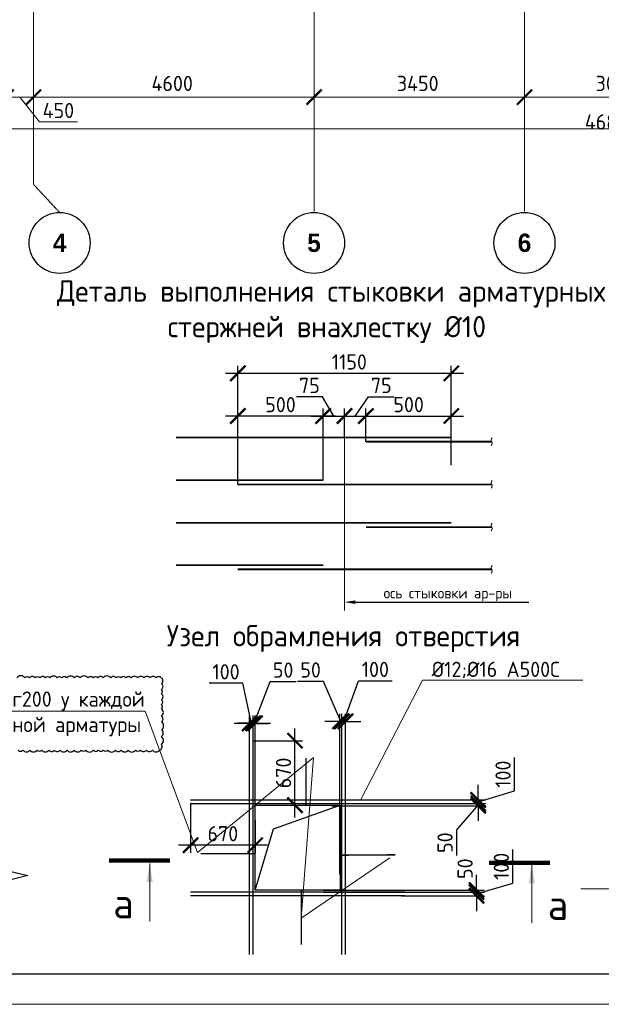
# Model space of a CAD drawing. Header units: millimetres. Extents: x -386473 to 311666, y -59273 to 291770.
# Tile 56 of 132: x 14839 to 24372, y -4054 to 12096. Entities that reach past the tile are written whole.
import ezdxf
from ezdxf import colors
from ezdxf.entities.mleader import LeaderData, LeaderLine
from ezdxf.math import Vec2, Vec3

# ---------------------------------------------------------------- set-up
doc = ezdxf.new("R2010")
doc.units = ezdxf.units.MM
doc.linetypes.add('______5', pattern=[1100, 800, -100, 100, -100])
doc.linetypes.add('осевая', pattern=[50.8, 31.75, -6.35, 6.35, -6.35])
for name, color, linetype, lineweight in [('0.20 __', 4, 'Continuous', 20), ('Арматура', 152, 'Continuous', 40), ('Выноски', 20, 'Continuous', 20), ('Оси', 40, '______5', 18), ('подоснова', 151, 'Continuous', 5), ('поз.', 2, 'Continuous', 25), ('размер', 1, 'Continuous', 25), ('РАЗМЕРЫ', 1, 'Continuous', 9), ('ТОНКИЕ', 7, 'Continuous', 9), ('Узлы', 7, 'Continuous', 0)]:
    doc.layers.add(name, color=color, linetype=linetype, lineweight=lineweight)
doc.layers.add('ТОЛСТЫЕ_ОСНОВНЫЕ', color=6, linetype='Continuous')
doc.styles.add('Century Gothic', font='GOTHIC.TTF')
doc.styles.add('GOST-2.304_Type-B', font='GOST_Common.ttf')
doc.styles.add('Украинский', font='isocpeur.ttf', dxfattribs={"oblique": 12})
doc.dimstyles.new('5х', dxfattribs={"dimscale": 100, "dimtxt": 2.5, "dimasz": 2.5, "dimexe": 1.25, "dimexo": 0, "dimtad": 1, "dimdec": 0, "dimlfac": 0.2, "dimtxsty": 'GOST-2.304_Type-B', "dimblk": 'ARCHTICK', "dimcen": 2.5, "dimdle": 2, "dimadec": 0, "dimazin": 2, "dimtfac": 0.75, "dimtdec": 0, "dimtmove": 1, "dimatfit": 3, "dimfxl": 1, "dimtolj": 1, "dimarcsym": 1})
doc.dimstyles.new('СПДС', dxfattribs={"dimscale": 100, "dimtxt": 2.5, "dimasz": 2.5, "dimexe": 1.25, "dimexo": 0, "dimtad": 1, "dimdec": 0, "dimtxsty": 'GOST-2.304_Type-B', "dimblk": 'ARCHTICK', "dimcen": 2.5, "dimdle": 2, "dimadec": 0, "dimazin": 2, "dimtfac": 0.75, "dimtdec": 0, "dimtmove": 1, "dimatfit": 3, "dimfxl": 1, "dimtolj": 1, "dimarcsym": 1})

# ---------------------------------------------------------------- blocks, each defined once
blk = doc.blocks.new('_ArchTick')
at = {"color": 0, "linetype": 'ByBlock', "const_width": 0.15}
blk.add_lwpolyline([(-0.5, -0.5), (0.5, 0.5)], dxfattribs=at)
blk = doc.blocks.new('*D428')
at = {"color": 0, "lineweight": -2, "transparency": 16777216}
for p, q in [((983646, -19381), (983646, -19256)), ((1030446, -19495), (1030446, -19256)), ((983446, -19381), (1030646, -19381))]:
    blk.add_line(p, q, dxfattribs=at)
at = {"layer": 'DEFPOINTS', "color": 0, "transparency": 16777216}
for p in [(983646, -19381), (1030446, -19381), (1030446, -19495)]:
    blk.add_point(p, dxfattribs=at)
at = {"color": 0, "lineweight": -2, "transparency": 16777216, "xscale": 250, "yscale": 250, "zscale": 250, "rotation": 180}
blk.add_blockref('_ArchTick', (983646, -19381), dxfattribs=at)
at = {"color": 0, "lineweight": -2, "transparency": 16777216, "xscale": 250, "yscale": 250, "zscale": 250}
blk.add_blockref('_ArchTick', (1030446, -19381), dxfattribs=at)
at = {"color": 0, "transparency": 16777216, "insert": (1001863, -19270), "char_height": 250, "width": 104166.67, "attachment_point": 5, "style": 'GOST-2.304_Type-B'}
blk.add_mtext('\\A1;46800', dxfattribs=at)
blk = doc.blocks.new('NSY101')
at = {"color": 0, "linetype": 'ByBlock', "lineweight": -2}
blk.add_circle((0, 0), 50, dxfattribs=at)
blk = doc.blocks.new('СЛОЖНЫЙ_ОБЪЕКТ_32')
at = {"layer": 'Оси', "color": 16, "linetype": 'Continuous', "lineweight": 25, "transparency": 33554687, "xscale": 9.999999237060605, "yscale": 9.999999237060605, "zscale": 9.999999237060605}
blk.add_blockref('NSY101', (18063, -43009), dxfattribs=at)
at = {"layer": 'Оси', "color": 16, "linetype": 'Continuous', "lineweight": 25, "transparency": 33554687, "insert": (18063, -43009), "char_height": 300, "width": 385, "attachment_point": 5, "style": 'Century Gothic'}
blk.add_mtext('\\A1;{\\fCentury Gothic|i0|b1;\\H300.000000;\\W1.000000;\\C16;5}\\P', dxfattribs=at)
blk = doc.blocks.new('СЛОЖНЫЙ_ОБЪЕКТ_33')
at = {"layer": 'Оси', "color": 16, "linetype": 'Continuous', "lineweight": 25, "transparency": 33554687, "xscale": 9.999999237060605, "yscale": 9.999999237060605, "zscale": 9.999999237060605}
blk.add_blockref('NSY101', (21513, -43009), dxfattribs=at)
at = {"layer": 'Оси', "color": 16, "linetype": 'Continuous', "lineweight": 25, "transparency": 33554687, "insert": (21513, -43009), "char_height": 300, "width": 385, "attachment_point": 5, "style": 'Century Gothic'}
blk.add_mtext('\\A1;{\\fCentury Gothic|i0|b1;\\H300.000000;\\W1.000000;\\C16;6}\\P', dxfattribs=at)
blk = doc.blocks.new('СЛОЖНЫЙ_ОБЪЕКТ_48')
at = {"layer": 'Оси', "color": 16, "linetype": 'Continuous', "lineweight": 25, "transparency": 33554687, "xscale": 9.999999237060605, "yscale": 9.999999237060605, "zscale": 9.999999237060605}
blk.add_blockref('NSY101', (13893, -43009), dxfattribs=at)
at = {"layer": 'Оси', "color": 16, "linetype": 'Continuous', "lineweight": 25, "transparency": 33554687, "insert": (13893, -43009), "char_height": 300, "width": 385, "attachment_point": 5, "style": 'Century Gothic'}
blk.add_mtext('\\A1;{\\fCentury Gothic|i0|b1;\\H300.000000;\\W1.000000;\\C16;4}\\P', dxfattribs=at)
blk = doc.blocks.new('*D416')
at = {"color": 0, "lineweight": -2, "transparency": 16777216}
for p, q in [((992196, -18864), (997196, -18864)), ((992396, -18864), (992396, -18739)), ((996996, -18864), (996996, -18739))]:
    blk.add_line(p, q, dxfattribs=at)
at = {"layer": 'DEFPOINTS', "color": 0, "transparency": 16777216}
for p in [(992396, -18864), (996996, -18864), (996996, -18864)]:
    blk.add_point(p, dxfattribs=at)
at = {"color": 0, "lineweight": -2, "transparency": 16777216, "xscale": 250, "yscale": 250, "zscale": 250, "rotation": 180}
blk.add_blockref('_ArchTick', (992396, -18864), dxfattribs=at)
at = {"color": 0, "lineweight": -2, "transparency": 16777216, "xscale": 250, "yscale": 250, "zscale": 250}
blk.add_blockref('_ArchTick', (996996, -18864), dxfattribs=at)
at = {"color": 0, "transparency": 16777216, "insert": (994670, -18639), "char_height": 250, "width": 83333.33, "attachment_point": 5, "style": 'GOST-2.304_Type-B'}
blk.add_mtext('\\A1;4600', dxfattribs=at)
blk = doc.blocks.new('*D417')
at = {"color": 0, "lineweight": -2, "transparency": 16777216}
for p, q in [((996796, -18864), (1000646, -18864)), ((996996, -18864), (996996, -18739)), ((1000446, -18864), (1000446, -18739))]:
    blk.add_line(p, q, dxfattribs=at)
at = {"layer": 'DEFPOINTS', "color": 0, "transparency": 16777216}
for p in [(996996, -18864), (1000446, -18864), (1000446, -18864)]:
    blk.add_point(p, dxfattribs=at)
at = {"color": 0, "lineweight": -2, "transparency": 16777216, "xscale": 250, "yscale": 250, "zscale": 250, "rotation": 180}
blk.add_blockref('_ArchTick', (996996, -18864), dxfattribs=at)
at = {"color": 0, "lineweight": -2, "transparency": 16777216, "xscale": 250, "yscale": 250, "zscale": 250}
blk.add_blockref('_ArchTick', (1000446, -18864), dxfattribs=at)
at = {"color": 0, "transparency": 16777216, "insert": (998695, -18639), "char_height": 250, "width": 83333.33, "attachment_point": 5, "style": 'GOST-2.304_Type-B'}
blk.add_mtext('\\A1;3450', dxfattribs=at)
blk = doc.blocks.new('*D418')
at = {"color": 0, "lineweight": -2, "transparency": 16777216}
for p, q in [((1000246, -18864), (1003696, -18864)), ((1000446, -18864), (1000446, -18739)), ((1003496, -18864), (1003496, -18739))]:
    blk.add_line(p, q, dxfattribs=at)
at = {"layer": 'DEFPOINTS', "color": 0, "transparency": 16777216}
for p in [(1000446, -18864), (1003496, -18864), (1003496, -18864)]:
    blk.add_point(p, dxfattribs=at)
at = {"color": 0, "lineweight": -2, "transparency": 16777216, "xscale": 250, "yscale": 250, "zscale": 250, "rotation": 180}
blk.add_blockref('_ArchTick', (1000446, -18864), dxfattribs=at)
at = {"color": 0, "lineweight": -2, "transparency": 16777216, "xscale": 250, "yscale": 250, "zscale": 250}
blk.add_blockref('_ArchTick', (1003496, -18864), dxfattribs=at)
at = {"color": 0, "transparency": 16777216, "insert": (1001945, -18639), "char_height": 250, "width": 83333.33, "attachment_point": 5, "style": 'GOST-2.304_Type-B'}
blk.add_mtext('\\A1;3050', dxfattribs=at)
blk = doc.blocks.new('*D426')
at = {"color": 0, "lineweight": -2, "transparency": 16777216}
for p, q in [((992596, -18864), (991746, -18864)), ((991946, -18739), (991946, -18989)), ((992171, -18864), (992493, -19270)), ((992396, -18802), (992396, -18989)), ((992493, -19270), (993118, -19270))]:
    blk.add_line(p, q, dxfattribs=at)
at = {"layer": 'DEFPOINTS', "color": 0, "transparency": 16777216}
for p in [(991946, -18739), (991946, -18864), (992396, -18802)]:
    blk.add_point(p, dxfattribs=at)
at = {"color": 0, "lineweight": -2, "transparency": 16777216, "xscale": 250, "yscale": 250, "zscale": 250, "rotation": 180}
blk.add_blockref('_ArchTick', (991946, -18864), dxfattribs=at)
at = {"color": 0, "lineweight": -2, "transparency": 16777216, "xscale": 250, "yscale": 250, "zscale": 250}
blk.add_blockref('_ArchTick', (992396, -18864), dxfattribs=at)
at = {"color": 0, "transparency": 16777216, "insert": (992805, -19083), "char_height": 250, "attachment_point": 5, "style": 'GOST-2.304_Type-B'}
blk.add_mtext('\\A1;450', dxfattribs=at)
blk = doc.blocks.new('_None')
blk = doc.blocks.new('*U44')
at = {"layer": 'ТОЛСТЫЕ_ОСНОВНЫЕ', "color": 6}
blk.add_lwpolyline([(20, 5), (886, 5), (886, 415), (20, 415)], close=True, dxfattribs=at)
at = {"layer": 'ТОНКИЕ'}
blk.add_lwpolyline([(0, 0), (891, 0), (891, 420), (0, 420)], close=True, dxfattribs=at)
blk = doc.blocks.new('*D796')
at = {"layer": 'DEFPOINTS', "color": 0, "linetype": 'Continuous', "transparency": 16777216}
for p in [(18414, 5595), (18414, 5245), (19814, 4545)]:
    blk.add_point(p, dxfattribs=at)
at = {"layer": 'РАЗМЕРЫ', "color": 0, "linetype": 'Continuous', "lineweight": -2, "transparency": 16777216}
for p, q in [((18414, 5245), (18414, 5720)), ((19814, 4545), (19814, 5720)), ((20014, 5595), (18214, 5595))]:
    blk.add_line(p, q, dxfattribs=at)
at = {"layer": 'РАЗМЕРЫ', "color": 0, "linetype": 'Continuous', "lineweight": -2, "transparency": 16777216, "xscale": 250, "yscale": 250, "zscale": 250, "rotation": 180}
blk.add_blockref('_ArchTick', (18414, 5595), dxfattribs=at)
at = {"layer": 'РАЗМЕРЫ', "color": 0, "linetype": 'Continuous', "lineweight": -2, "transparency": 16777216, "xscale": 250, "yscale": 250, "zscale": 250}
blk.add_blockref('_ArchTick', (19814, 5595), dxfattribs=at)
at = {"layer": 'РАЗМЕРЫ', "color": 0, "linetype": 'Continuous', "lineweight": 0, "transparency": 16777216, "insert": (19114, 5782), "char_height": 250, "attachment_point": 5, "style": 'GOST-2.304_Type-B'}
blk.add_mtext('\\A1;500', dxfattribs=at)
blk = doc.blocks.new('*D797')
at = {"layer": 'DEFPOINTS', "color": 0, "linetype": 'Continuous', "transparency": 16777216}
for p in [(21914, 5595), (20514, 5174), (21914, 5245)]:
    blk.add_point(p, dxfattribs=at)
at = {"layer": 'РАЗМЕРЫ', "color": 0, "linetype": 'Continuous', "lineweight": -2, "transparency": 16777216}
for p, q in [((20514, 5174), (20514, 5720)), ((21914, 5245), (21914, 5720)), ((20314, 5595), (22114, 5595))]:
    blk.add_line(p, q, dxfattribs=at)
at = {"layer": 'РАЗМЕРЫ', "color": 0, "linetype": 'Continuous', "lineweight": -2, "transparency": 16777216, "xscale": 250, "yscale": 250, "zscale": 250, "rotation": 180}
blk.add_blockref('_ArchTick', (20514, 5595), dxfattribs=at)
at = {"layer": 'РАЗМЕРЫ', "color": 0, "linetype": 'Continuous', "lineweight": -2, "transparency": 16777216, "xscale": 250, "yscale": 250, "zscale": 250}
blk.add_blockref('_ArchTick', (21914, 5595), dxfattribs=at)
at = {"layer": 'РАЗМЕРЫ', "color": 0, "linetype": 'Continuous', "lineweight": 0, "transparency": 16777216, "insert": (21214, 5782), "char_height": 250, "attachment_point": 5, "style": 'GOST-2.304_Type-B'}
blk.add_mtext('\\A1;500', dxfattribs=at)
blk = doc.blocks.new('*D798')
at = {"layer": 'DEFPOINTS', "color": 0, "linetype": 'Continuous', "transparency": 16777216}
for p in [(18414, 6295), (21914, 4788), (18414, 4474)]:
    blk.add_point(p, dxfattribs=at)
at = {"layer": 'РАЗМЕРЫ', "color": 0, "linetype": 'Continuous', "lineweight": -2, "transparency": 16777216}
for p, q in [((18414, 4474), (18414, 6420)), ((21914, 4788), (21914, 6420)), ((22114, 6295), (18214, 6295))]:
    blk.add_line(p, q, dxfattribs=at)
at = {"layer": 'РАЗМЕРЫ', "color": 0, "linetype": 'Continuous', "lineweight": -2, "transparency": 16777216, "xscale": 250, "yscale": 250, "zscale": 250, "rotation": 180}
blk.add_blockref('_ArchTick', (18414, 6295), dxfattribs=at)
at = {"layer": 'РАЗМЕРЫ', "color": 0, "linetype": 'Continuous', "lineweight": -2, "transparency": 16777216, "xscale": 250, "yscale": 250, "zscale": 250}
blk.add_blockref('_ArchTick', (21914, 6295), dxfattribs=at)
at = {"layer": 'РАЗМЕРЫ', "color": 0, "linetype": 'Continuous', "lineweight": 0, "transparency": 16777216, "insert": (20242, 6482), "char_height": 250, "attachment_point": 5, "style": 'GOST-2.304_Type-B'}
blk.add_mtext('\\A1;1150', dxfattribs=at)
blk = doc.blocks.new('*D799')
at = {"layer": 'DEFPOINTS', "color": 0, "linetype": 'Continuous', "transparency": 16777216}
for p in [(20164, 5595), (19814, 5186), (20164, 5245)]:
    blk.add_point(p, dxfattribs=at)
at = {"layer": 'РАЗМЕРЫ', "color": 0, "linetype": 'Continuous', "lineweight": -2, "transparency": 16777216}
for p, q in [((19800, 5910), (19376, 5910)), ((19989, 5595), (19800, 5910)), ((19814, 5186), (19814, 5720)), ((20164, 5245), (20164, 5720)), ((19614, 5595), (20364, 5595))]:
    blk.add_line(p, q, dxfattribs=at)
at = {"layer": 'РАЗМЕРЫ', "color": 0, "linetype": 'Continuous', "lineweight": -2, "transparency": 16777216, "xscale": 250, "yscale": 250, "zscale": 250, "rotation": 180}
blk.add_blockref('_ArchTick', (19814, 5595), dxfattribs=at)
at = {"layer": 'РАЗМЕРЫ', "color": 0, "linetype": 'Continuous', "lineweight": -2, "transparency": 16777216, "xscale": 250, "yscale": 250, "zscale": 250}
blk.add_blockref('_ArchTick', (20164, 5595), dxfattribs=at)
at = {"layer": 'РАЗМЕРЫ', "color": 0, "linetype": 'Continuous', "lineweight": 0, "transparency": 16777216, "insert": (19588, 6097), "char_height": 250, "attachment_point": 5, "style": 'GOST-2.304_Type-B'}
blk.add_mtext('\\A1;75', dxfattribs=at)
blk = doc.blocks.new('*D800')
at = {"layer": 'DEFPOINTS', "color": 0, "linetype": 'Continuous', "transparency": 16777216}
for p in [(20514, 5595), (20164, 5245), (20514, 5186)]:
    blk.add_point(p, dxfattribs=at)
at = {"layer": 'РАЗМЕРЫ', "color": 0, "linetype": 'Continuous', "lineweight": -2, "transparency": 16777216}
for p, q in [((20339, 5595), (20554, 5910)), ((20554, 5910), (20978, 5910)), ((20164, 5245), (20164, 5720)), ((20514, 5186), (20514, 5720)), ((19964, 5595), (20714, 5595))]:
    blk.add_line(p, q, dxfattribs=at)
at = {"layer": 'РАЗМЕРЫ', "color": 0, "linetype": 'Continuous', "lineweight": -2, "transparency": 16777216, "xscale": 250, "yscale": 250, "zscale": 250, "rotation": 180}
blk.add_blockref('_ArchTick', (20164, 5595), dxfattribs=at)
at = {"layer": 'РАЗМЕРЫ', "color": 0, "linetype": 'Continuous', "lineweight": -2, "transparency": 16777216, "xscale": 250, "yscale": 250, "zscale": 250}
blk.add_blockref('_ArchTick', (20514, 5595), dxfattribs=at)
at = {"layer": 'РАЗМЕРЫ', "color": 0, "linetype": 'Continuous', "lineweight": 0, "transparency": 16777216, "insert": (20766, 6097), "char_height": 250, "attachment_point": 5, "style": 'GOST-2.304_Type-B'}
blk.add_mtext('\\A1;75', dxfattribs=at)
blk = doc.blocks.new('*D809')
at = {"layer": 'DEFPOINTS', "color": 0, "transparency": 16777216}
for p in [(18668, 270), (19351, 270), (18698, -788)]:
    blk.add_point(p, dxfattribs=at)
at = {"layer": 'размер', "color": 0, "lineweight": -2, "transparency": 16777216}
for p, q in [((19351, -988), (19351, 470)), ((18668, 270), (19476, 270)), ((18698, -788), (19476, -788))]:
    blk.add_line(p, q, dxfattribs=at)
at = {"layer": 'размер', "color": 0, "lineweight": -2, "transparency": 16777216, "xscale": 250, "yscale": 250, "zscale": 250}
for p, rotation in [((19351, 270), 90), ((19351, -788), 270)]:
    blk.add_blockref('_ArchTick', p, dxfattribs=dict(at, rotation=rotation))
at = {"layer": 'размер', "color": 0, "transparency": 16777216, "insert": (19164, -259), "char_height": 250, "attachment_point": 5, "rotation": 90, "style": 'GOST-2.304_Type-B'}
blk.add_mtext('\\A1;670', dxfattribs=at)
blk = doc.blocks.new('*D810')
at = {"layer": 'DEFPOINTS', "color": 0, "transparency": 16777216}
for p in [(17640, -758), (18698, -1036), (17640, -1444)]:
    blk.add_point(p, dxfattribs=at)
at = {"layer": 'размер', "color": 0, "lineweight": -2, "transparency": 16777216}
for p, q in [((17640, -758), (17640, -1569)), ((18698, -1036), (18698, -1569)), ((18898, -1444), (17440, -1444))]:
    blk.add_line(p, q, dxfattribs=at)
at = {"layer": 'размер', "color": 0, "lineweight": -2, "transparency": 16777216, "xscale": 250, "yscale": 250, "zscale": 250, "rotation": 180}
blk.add_blockref('_ArchTick', (17640, -1444), dxfattribs=at)
at = {"layer": 'размер', "color": 0, "lineweight": -2, "transparency": 16777216, "xscale": 250, "yscale": 250, "zscale": 250}
blk.add_blockref('_ArchTick', (18698, -1444), dxfattribs=at)
at = {"layer": 'размер', "color": 0, "transparency": 16777216, "insert": (18169, -1256), "char_height": 250, "attachment_point": 5, "style": 'GOST-2.304_Type-B'}
blk.add_mtext('\\A1;670', dxfattribs=at)
blk = doc.blocks.new('*D801')
at = {"layer": 'DEFPOINTS', "color": 0, "transparency": 16777216}
for p in [(19817, -2215), (19818, -2181), (22327, -2215)]:
    blk.add_point(p, dxfattribs=at)
at = {"layer": 'размер', "color": 0, "lineweight": -2, "transparency": 16777216}
for p, q in [((22327, -2181), (22327, -1931)), ((19817, -2215), (22452, -2215)), ((19818, -2181), (22452, -2181)), ((22327, -2181), (22327, -2215)), ((22327, -2215), (22327, -2465))]:
    blk.add_line(p, q, dxfattribs=at)
at = {"layer": 'размер', "color": 0, "lineweight": -2, "transparency": 16777216, "xscale": 250, "yscale": 250, "zscale": 250}
for p, rotation in [((22327, -2181), 270), ((22327, -2215), 90)]:
    blk.add_blockref('_ArchTick', p, dxfattribs=dict(at, rotation=rotation))
at = {"layer": 'размер', "color": 0, "transparency": 16777216, "insert": (22140, -1830), "char_height": 250, "attachment_point": 5, "rotation": 90, "style": 'GOST-2.304_Type-B'}
blk.add_mtext('\\A1;50', dxfattribs=at)
blk = doc.blocks.new('*D802')
at = {"layer": 'DEFPOINTS', "color": 0, "transparency": 16777216}
for p in [(19817, -2215), (21097, -2274), (22327, -2274)]:
    blk.add_point(p, dxfattribs=at)
at = {"layer": 'размер', "color": 0, "lineweight": -2, "transparency": 16777216}
for p, q in [((22921, -2067), (22921, -1517)), ((22327, -2215), (22327, -1965)), ((22327, -2245), (22921, -2067)), ((19817, -2215), (22452, -2215)), ((22327, -2215), (22327, -2274)), ((22327, -2215), (22327, -2274)), ((21097, -2274), (22452, -2274)), ((22327, -2274), (22327, -2524))]:
    blk.add_line(p, q, dxfattribs=at)
at = {"layer": 'размер', "color": 0, "lineweight": -2, "transparency": 16777216, "xscale": 250, "yscale": 250, "zscale": 250}
for p, rotation in [((22327, -2215), 270), ((22327, -2274), 90)]:
    blk.add_blockref('_ArchTick', p, dxfattribs=dict(at, rotation=rotation))
at = {"layer": 'размер', "color": 0, "transparency": 16777216, "insert": (22734, -1792), "char_height": 250, "attachment_point": 5, "rotation": 90, "style": 'GOST-2.304_Type-B'}
blk.add_mtext('\\A1;100', dxfattribs=at)
blk = doc.blocks.new('*D803')
at = {"layer": 'DEFPOINTS', "color": 0, "transparency": 16777216}
for p in [(18666, 556), (18666, -888), (18698, -887)]:
    blk.add_point(p, dxfattribs=at)
at = {"layer": 'размер', "color": 0, "lineweight": -2, "transparency": 16777216}
for p, q in [((18682, 556), (18945, 1241)), ((18945, 1241), (19370, 1241)), ((18666, -888), (18666, 681)), ((18698, -887), (18698, 681)), ((18666, 556), (18416, 556)), ((18698, 556), (18666, 556)), ((18698, 556), (18666, 556)), ((18698, 556), (18948, 556))]:
    blk.add_line(p, q, dxfattribs=at)
at = {"layer": 'размер', "color": 0, "lineweight": -2, "transparency": 16777216, "xscale": 250, "yscale": 250, "zscale": 250}
blk.add_blockref('_ArchTick', (18666, 556), dxfattribs=at)
at = {"layer": 'размер', "color": 0, "lineweight": -2, "transparency": 16777216, "xscale": 250, "yscale": 250, "zscale": 250, "rotation": 180}
blk.add_blockref('_ArchTick', (18698, 556), dxfattribs=at)
at = {"layer": 'размер', "color": 0, "transparency": 16777216, "insert": (19157, 1428), "char_height": 250, "attachment_point": 5, "style": 'GOST-2.304_Type-B'}
blk.add_mtext('\\A1;50', dxfattribs=at)
blk = doc.blocks.new('*D804')
at = {"layer": 'DEFPOINTS', "color": 0, "transparency": 16777216}
for p in [(18607, 551), (18607, 225), (18666, -888)]:
    blk.add_point(p, dxfattribs=at)
at = {"layer": 'размер', "color": 0, "lineweight": -2, "transparency": 16777216}
for p, q in [((18496, 1212), (17946, 1212)), ((18637, 551), (18496, 1212)), ((18607, 225), (18607, 676)), ((18666, -888), (18666, 676)), ((18607, 551), (18357, 551)), ((18666, 551), (18607, 551)), ((18666, 551), (18607, 551)), ((18666, 551), (18916, 551))]:
    blk.add_line(p, q, dxfattribs=at)
at = {"layer": 'размер', "color": 0, "lineweight": -2, "transparency": 16777216, "xscale": 250, "yscale": 250, "zscale": 250}
blk.add_blockref('_ArchTick', (18607, 551), dxfattribs=at)
at = {"layer": 'размер', "color": 0, "lineweight": -2, "transparency": 16777216, "xscale": 250, "yscale": 250, "zscale": 250, "rotation": 180}
blk.add_blockref('_ArchTick', (18666, 551), dxfattribs=at)
at = {"layer": 'размер', "color": 0, "transparency": 16777216, "insert": (18221, 1400), "char_height": 250, "attachment_point": 5, "style": 'GOST-2.304_Type-B'}
blk.add_mtext('\\A1;100', dxfattribs=at)
blk = doc.blocks.new('*D805')
at = {"layer": 'DEFPOINTS', "color": 0, "transparency": 16777216}
for p in [(19846, -703), (21126, -762), (22355, -762)]:
    blk.add_point(p, dxfattribs=at)
at = {"layer": 'размер', "color": 0, "lineweight": -2, "transparency": 16777216}
for p, q in [((22949, -554), (22949, -4)), ((22355, -703), (22355, -453)), ((22355, -732), (22949, -554)), ((19846, -703), (22480, -703)), ((21126, -762), (22480, -762)), ((22355, -703), (22355, -762)), ((22355, -703), (22355, -762)), ((22355, -762), (22355, -1012))]:
    blk.add_line(p, q, dxfattribs=at)
at = {"layer": 'размер', "color": 0, "lineweight": -2, "transparency": 16777216, "xscale": 250, "yscale": 250, "zscale": 250}
for p, rotation in [((22355, -703), 270), ((22355, -762), 90)]:
    blk.add_blockref('_ArchTick', p, dxfattribs=dict(at, rotation=rotation))
at = {"layer": 'размер', "color": 0, "transparency": 16777216, "insert": (22762, -279), "char_height": 250, "attachment_point": 5, "rotation": 90, "style": 'GOST-2.304_Type-B'}
blk.add_mtext('\\A1;100', dxfattribs=at)
blk = doc.blocks.new('*D806')
at = {"layer": 'DEFPOINTS', "color": 0, "transparency": 16777216}
for p in [(19953, -797), (19954, -763), (22356, -797)]:
    blk.add_point(p, dxfattribs=at)
at = {"layer": 'размер', "color": 0, "lineweight": -2, "transparency": 16777216}
for p, q in [((22356, -763), (22356, -513)), ((19953, -797), (22481, -797)), ((19954, -763), (22481, -763)), ((22356, -780), (21999, -1190)), ((22356, -763), (22356, -797)), ((22356, -763), (22356, -797)), ((22356, -797), (22356, -1047)), ((21999, -1190), (21999, -1615))]:
    blk.add_line(p, q, dxfattribs=at)
at = {"layer": 'размер', "color": 0, "lineweight": -2, "transparency": 16777216, "xscale": 250, "yscale": 250, "zscale": 250}
for p, rotation in [((22356, -763), 270), ((22356, -797), 90)]:
    blk.add_blockref('_ArchTick', p, dxfattribs=dict(at, rotation=rotation))
at = {"layer": 'размер', "color": 0, "transparency": 16777216, "insert": (21811, -1403), "char_height": 250, "attachment_point": 5, "rotation": 90, "style": 'GOST-2.304_Type-B'}
blk.add_mtext('\\A1;50', dxfattribs=at)
blk = doc.blocks.new('*D807')
at = {"layer": 'DEFPOINTS', "color": 0, "transparency": 16777216}
for p in [(20089, 587), (20089, -1924), (20120, -1923)]:
    blk.add_point(p, dxfattribs=at)
at = {"layer": 'размер', "color": 0, "lineweight": -2, "transparency": 16777216}
for p, q in [((19820, 1242), (19395, 1242)), ((20105, 587), (19820, 1242)), ((20089, -1924), (20089, 712)), ((20120, -1923), (20120, 712)), ((20089, 587), (19839, 587)), ((20120, 587), (20089, 587)), ((20120, 587), (20089, 587)), ((20120, 587), (20370, 587))]:
    blk.add_line(p, q, dxfattribs=at)
at = {"layer": 'размер', "color": 0, "lineweight": -2, "transparency": 16777216, "xscale": 250, "yscale": 250, "zscale": 250}
blk.add_blockref('_ArchTick', (20089, 587), dxfattribs=at)
at = {"layer": 'размер', "color": 0, "lineweight": -2, "transparency": 16777216, "xscale": 250, "yscale": 250, "zscale": 250, "rotation": 180}
blk.add_blockref('_ArchTick', (20120, 587), dxfattribs=at)
at = {"layer": 'размер', "color": 0, "transparency": 16777216, "insert": (19607, 1430), "char_height": 250, "attachment_point": 5, "style": 'GOST-2.304_Type-B'}
blk.add_mtext('\\A1;50', dxfattribs=at)
blk = doc.blocks.new('*D808')
at = {"layer": 'DEFPOINTS', "color": 0, "transparency": 16777216}
for p in [(20121, 587), (20121, -814), (20180, -1927)]:
    blk.add_point(p, dxfattribs=at)
at = {"layer": 'размер', "color": 0, "lineweight": -2, "transparency": 16777216}
for p, q in [((20151, 587), (20394, 1251)), ((20394, 1251), (20944, 1251)), ((20121, -814), (20121, 712)), ((20180, -1927), (20180, 712)), ((20121, 587), (19871, 587)), ((20180, 587), (20121, 587)), ((20180, 587), (20121, 587)), ((20180, 587), (20430, 587))]:
    blk.add_line(p, q, dxfattribs=at)
at = {"layer": 'размер', "color": 0, "lineweight": -2, "transparency": 16777216, "xscale": 250, "yscale": 250, "zscale": 250}
blk.add_blockref('_ArchTick', (20121, 587), dxfattribs=at)
at = {"layer": 'размер', "color": 0, "lineweight": -2, "transparency": 16777216, "xscale": 250, "yscale": 250, "zscale": 250, "rotation": 180}
blk.add_blockref('_ArchTick', (20180, 587), dxfattribs=at)
at = {"layer": 'размер', "color": 0, "transparency": 16777216, "insert": (20669, 1439), "char_height": 250, "attachment_point": 5, "style": 'GOST-2.304_Type-B'}
blk.add_mtext('\\A1;100', dxfattribs=at)
blk = doc.blocks.new('оси2')
at = {"layer": 'Оси', "color": 16, "linetype": 'осевая', "lineweight": 0, "ltscale": 0.25, "transparency": 33554687}
for p, q in [((996995.5, 5465.4), (996995.5, -20739.3)), ((1000445.5, 5465.4), (1000445.5, -20739.3)), ((992395.5, 4955.2), (992395.5, -20293.6)), ((992825, -20755.1), (992395.5, -20293.6))]:
    blk.add_line(p, q, dxfattribs=at)
at = {"layer": 'Оси', "color": 16, "linetype": 'Continuous', "lineweight": 25, "transparency": 33554687}
for name in ['СЛОЖНЫЙ_ОБЪЕКТ_48', 'СЛОЖНЫЙ_ОБЪЕКТ_32', 'СЛОЖНЫЙ_ОБЪЕКТ_33']:
    blk.add_blockref(name, (978932, 21754.4), dxfattribs=at)
for base, p1, p2, picture, middle in [((996995.5, -18864.1), (992395.5, -18864.1), (996995.5, -18864.1), '*D416', (994670.4, -18864.1)), ((1000445.5, -18864.1), (996995.5, -18864.1), (1000445.5, -18864.1), '*D417', (998695.4, -18864.1)), ((1003495.5, -18864.1), (1000445.5, -18864.1), (1003495.5, -18864.1), '*D418', (1001945.4, -18864.1)), ((1030445.5, -19380.9), (983645.5, -19380.9), (1030445.5, -19495.3), '*D428', (1001863, -19495.3))]:
    dim = blk.add_linear_dim(base=base, p1=p1, p2=p2, dimstyle='СПДС', override={"dimgap": 1})
    dim.commit()
    dim.dimension.update_dxf_attribs({"geometry": picture, "text_midpoint": middle, "dimtype": 128})
dim = blk.add_linear_dim(base=(991945.5, -18864.1), p1=(992395.5, -18801.6), p2=(991945.5, -18739.1), dimstyle='СПДС')
dim.commit()
dim.dimension.update_dxf_attribs({"geometry": '*D426', "text_midpoint": (992555.1, -19270.3), "dimtype": 128})

msp = doc.modelspace()

# ---------------------------------------------------------------- linework, layer by layer
at = {"color": 0, "linetype": 'ByBlock', "lineweight": 30, "ltscale": 100}
for p, q in [((18607.6, -3240), (18607.6, 270)), ((18667.6, -3240), (18667.6, 270)), ((20121.7, -3240), (20121.7, 270)), ((20181.7, -3240), (20181.7, 270)), ((17639.7, -698), (21149.7, -698)), ((17639.7, -758), (21149.7, -758)), ((17639.7, -2212.1), (21149.7, -2212.1)), ((17639.7, -2272.1), (21149.7, -2272.1))]:
    msp.add_line(p, q, dxfattribs=at)
at = {"color": 240, "true_color": 0xed1f24}
msp.add_lwpolyline([(14810.5, 115.8, 0.5205671), (14894.4, 115.8, 0.5205671), (15005, 115.8, 0.5205671), (15126.6, 115.8, 0.5205671), (15200.6, 115.8, 0.5205671), (15317, 115.8, 0.5205671), (15408, 115.8, 0.5205671), (15501.5, 115.8, 0.5205671), (15615.3, 115.8, 0.5205671), (15730.7, 115.8, 0.5205671), (15848.1, 115.8, 0.5205671), (15923.4, 115.8, 0.5205671), (16045.7, 115.8, 0.5205671), (16127.3, 115.8, 0.5205671), (16209.7, 115.8, 0.5205671), (16283.8, 115.8, 0.5205671), (16409.9, 115.8, 0.5205671), (16502.6, 115.8, 0.5205671), (16616.3, 115.8, 0.5205671), (16738.9, 115.8, 0.5205671), (16817.5, 115.8, 0.5205671), (16916.2, 115.8, 0.5205671), (17014.5, 115.8, 0.5205671), (17130.1, 115.8, 0.5205671), (17163, 210.8, 0.5205671), (17163, 336.5, 0.5205671), (17163, 448.5, 0.5205671), (17163, 578.9, 0.5205671), (17163, 674.3, 0.5205671), (17163, 791.2, 0.5205671), (17163, 862.8, 0.5205671), (17163, 940.4, 0.5205671), (17163, 1039, 0.5205671), (17163, 1109.2, 0.5205671), (17163, 1206, 0.5205671), (17163, 1297.4, 0.5205671), (17075, 1298.9, 0.5205671), (16974.8, 1298.9, 0.5205671), (16875.5, 1298.9, 0.5205671), (16772.5, 1298.9, 0.5205671), (16664.2, 1298.9, 0.5205671), (16579.5, 1298.9, 0.5205671), (16494.3, 1298.9, 0.5205671), (16419.1, 1298.9, 0.5205671), (16330.3, 1298.9, 0.5205671), (16207.8, 1298.9, 0.5205671), (16117.9, 1298.9, 0.5205671), (16043.9, 1298.9, 0.5205671), (15959.1, 1298.9, 0.5205671), (15829, 1298.9, 0.5205671), (15733, 1298.9, 0.5205671), (15611.2, 1298.9, 0.5205671), (15525.8, 1298.9, 0.5205671), (15454.9, 1298.9, 0.5205671), (15333.8, 1298.9, 0.5205671), (15258.1, 1298.9, 0.5205671), (15169.6, 1298.9, 0.5205671), (15092.6, 1298.9, 0.5205671), (14998.9, 1298.9, 0.5205671), (14923.7, 1298.9, 0.5205671), (14790.3, 1298.9, 0.5205671)], format="xyb", dxfattribs=at)
at = {"layer": '0.20 __', "color": 2}
for points in [[(22585.3, 5237.3), (22566, 5205.8), (22585.3, 5142.8), (22566, 5111.3)], [(22585.3, 4537.3), (22566, 4505.8), (22585.3, 4442.8), (22566, 4411.3)], [(22585.3, 3837.3), (22566, 3805.8), (22585.3, 3742.8), (22566, 3711.3)], [(22585.3, 3143.2), (22566, 3111.7), (22585.3, 3048.7), (22566, 3017.2)]]:
    msp.add_spline(points, degree=3, dxfattribs=at)
at = {"layer": 'Арматура', "color": 2, "lineweight": 0}
msp.add_line((27195.7, -2162.3), (24038.5, -2162.3), dxfattribs=at)
at = {"layer": 'Арматура'}
for points, const_width in [([(17399, 5244.9), (21913.5, 5244.9)], 28), ([(20513.5, 5174.3), (22575.7, 5174.3)], 28), ([(17399, 4544.9), (19813.5, 4544.9)], 28), ([(18413.5, 4474.3), (22575.7, 4474.3)], 28), ([(17399, 3844.9), (21913.5, 3844.9)], 28), ([(20513.5, 3774.3), (22575.7, 3774.3)], 28), ([(17399, 3150.8), (19813.5, 3150.8)], 28), ([(18413.5, 3080.2), (22575.7, 3080.2)], 28), ([(19530.9, -782.7), (19532.5, -13.4)], 24), ([(17805.3, -1582.1), (18689, -1582.1)], 24), ([(20097.6, -1607.7), (20995.3, -1603)], 24), ([(19453.8, -3074.5), (19453.8, -2190.8)], 24)]:
    msp.add_lwpolyline(points, dxfattribs=dict(at, const_width=const_width))
at = {"layer": 'Оси', "ltscale": 45}
msp.add_line((20163.5, 5594.9), (20163.5, 2403.3), dxfattribs=at)
at = {"layer": 'поз.', "linetype": 'Continuous'}
msp.add_lwpolyline([(14649.7, -1864.2), (14969.7, -1944.2), (14329.7, -2104.2)], dxfattribs=at)
at = {"layer": 'размер'}
msp.add_lwpolyline([(18697.6, -788), (20091.7, -788), (20091.7, -2182.1), (18697.6, -2182.1)], close=True, dxfattribs=at)
msp.add_lwpolyline([(18697.6, -2182.1), (18998.9, -1177.2), (20091.7, -788)], dxfattribs=at)
at = {"layer": 'Узлы', "color": 1, "linetype": 'Continuous', "lineweight": 0}
for p, q in [((16969.6, -1745.7, 3100), (16969.6, -2695.7, 3100)), ((23232.2, -1770.4, 3100), (23232.2, -2720.4, 3100))]:
    msp.add_line(p, q, dxfattribs=at)
at = {"layer": 'Узлы', "color": 1, "linetype": 'Continuous', "lineweight": 0, "const_width": 70, "elevation": 3100}
for points in [[(16304.8, -1695.8), (17304.8, -1695.8)], [(23532.2, -1735.4), (22532.2, -1735.4)]]:
    msp.add_lwpolyline(points, dxfattribs=at)
at = {"layer": 'Узлы', "color": 1, "linetype": 'Continuous', "lineweight": 0}
for points in [[(16969.6, -1745.7, 3100), (16919.3, -2046.1, 3100), (17019.9, -2046.1, 3100)], [(23232.2, -1770.4, 3100), (23181.9, -2070.9, 3100), (23282.5, -2070.9, 3100)]]:
    msp.add_solid(points, dxfattribs=at)

# ---------------------------------------------------------------- block references
at = {"xscale": 100, "yscale": 100, "zscale": 100}
msp.add_blockref('*U44', (-1651.7, -4054.4), dxfattribs=at)
at = {"layer": 'РАЗМЕРЫ'}
msp.add_blockref('оси2', (-977331.7, 29689.3, 160), dxfattribs=at)

# ---------------------------------------------------------------- texts
at = {"layer": 'Узлы', "color": 80, "linetype": 'Continuous', "lineweight": 0, "attachment_point": 5, "style": 'GOST-2.304_Type-B'}
for s, insert, char_height, width in [('\\pxi0.391,qc;Деталь выполнения стыковки арматурных стержней внахлестку %%C10', (19874.3, 7305.7), 350, 10464.96), ('ось стыковки ар-ры', (21856.7, 2668.1), 175, 7325.472)]:
    msp.add_mtext(s, dxfattribs=dict(at, insert=insert, char_height=char_height, width=width))
at = {"layer": 'Узлы', "color": 7, "linetype": 'Continuous', "lineweight": 0, "insert": (25104.2, 2166.5), "char_height": 350, "width": 9916.068, "attachment_point": 3, "style": 'GOST-2.304_Type-B'}
msp.add_mtext('\\pxqc;Узел обрамления отверстия', dxfattribs=at)
at = {"layer": 'Узлы', "color": 1, "linetype": 'Continuous', "lineweight": 0, "char_height": 500, "attachment_point": 5, "style": 'GOST-2.304_Type-B'}
for insert in [(16539.6, -2395.7, 3100), (23662.2, -2420.4, 3100)]:
    msp.add_mtext_dynamic_manual_height_columns('а', width=723.88, gutter_width=25, heights=[0], dxfattribs=dict(at, insert=insert))

# ---------------------------------------------------------------- dimensions: what is measured, and where the dimension line sits
at = {"layer": 'размер'}
for base, p1, p2, angle, text, picture, middle in [((18607.3, 551.4), (18666.3, -887.6), (18607.3, 225.3), 180, '100', '*D804', (18433.6, 1212.1)), ((18666.3, 556.5), (18697.5, -886.7), (18666.3, -887.6), 180, '50', '*D803', (19007.4, 1240.7)), ((20089, 587.2), (20120.3, -1922.7), (20089, -1923.6), 180, '50', '*D807', (19757.1, 1242.4)), ((20121.3, 587.4), (20180.3, -1927.1), (20121.3, -814.1), 180, '100', '*D808', (20456.1, 1251.2)), ((22355.8, -797.1), (19953.6, -763.3), (19953.2, -797.1), 270, '50', '*D806', (21998.9, -1252.6)), ((22327.3, -2215.1), (19817.8, -2181.3), (19817.4, -2215.1), 270, '50', '*D801', (22327.3, -1829.7))]:
    dim = msp.add_linear_dim(base=base, p1=p1, p2=p2, angle=angle, text=text, dimstyle='СПДС', dxfattribs=at)
    dim.commit()
    dim.dimension.update_dxf_attribs({"geometry": picture, "text_midpoint": middle, "dimtype": 160})
for base, p1, p2, angle, text, picture, middle in [((19351.3, 270), (18697.6, -788), (18667.6, 270), 90, '670', '*D809', (19163.8, -259)), ((22355.4, -761.8), (19845.5, -702.7), (21125.6, -761.8), 270, '100', '*D805', (22761.7, -491.6)), ((22327.3, -2274.2), (19817.4, -2215.1), (21097.4, -2274.2), 270, '100', '*D802', (22733.5, -2004))]:
    dim = msp.add_linear_dim(base=base, p1=p1, p2=p2, angle=angle, text=text, dimstyle='СПДС', dxfattribs=at)
    dim.commit()
    dim.dimension.update_dxf_attribs({"geometry": picture, "text_midpoint": middle})
dim = msp.add_linear_dim(base=(17639.7, -1443.7), p1=(18697.6, -1036), p2=(17639.7, -758), text='670', dimstyle='СПДС', dxfattribs=at)
dim.commit()
dim.dimension.update_dxf_attribs({"geometry": '*D810', "text_midpoint": (18168.6, -1256.2)})
at = {"layer": 'РАЗМЕРЫ', "color": 1, "linetype": 'Continuous', "lineweight": 0}
for base, p1, p2, text, picture, middle in [((18413.5, 6294.9), (21913.5, 4787.9), (18413.5, 4474.3), '1150', '*D798', (20242.4, 6294.9)), ((20163.5, 5594.9), (19813.5, 5186.2), (20163.5, 5244.9), '75', '*D799', (19737.3, 5909.9)), ((20513.5, 5594.9), (20163.5, 5244.9), (20513.5, 5186.2), '75', '*D800', (20616.6, 5909.9)), ((18413.5, 5594.9), (19813.5, 4544.9), (18413.5, 5244.9), '500', '*D796', (19113.5, 5594.9)), ((21913.5, 5594.9), (20513.5, 5174.3), (21913.5, 5244.9), '500', '*D797', (21213.5, 5594.9))]:
    dim = msp.add_linear_dim(base=base, p1=p1, p2=p2, text=text, dimstyle='5х', dxfattribs=at)
    dim.commit()
    dim.dimension.update_dxf_attribs({"geometry": picture, "text_midpoint": middle, "dimtype": 160})

# ---------------------------------------------------------------- leaders
at = {"layer": 'Выноски', "ltscale": 0.1}
ml = msp.add_multileader_mtext('Standard', dxfattribs=at)
ml.set_content('', color=256, style='Украинский')
ml.set_leader_properties()
ml.build(insert=Vec2(0, 0))
ml.multileader.update_dxf_attribs({"text_right_attachment_type": 6, "arrow_head_size": 175})
ctx = ml.context
ctx.base_point, ctx.char_height, ctx.arrow_head_size, ctx.landing_gap_size, ctx.plane_origin = Vec3(23187, 2542.2), 0.126, 175, 0.063, Vec3(21381.5, 335.9)
ctx.right_attachment = 6
notes = []
notes.append((ctx, [(1, (1, 1, 0), (20688.5, 2542.2), (1, 0), 2498.4, [(0, [(20163.5, 2542.2)], 0, [])])]))
ctx.mtext.insert, ctx.mtext.flow_direction = Vec3(23187, 2542.2), 5
at = {"layer": 'подоснова', "color": 4, "ltscale": 0.3}
ml = msp.add_multileader_mtext('Standard', dxfattribs=at)
ml.set_content('4* (%%C12-27шт.)\\Pшаг 100', color=4, style='GOST-2.304_Type-B')
ml.set_leader_properties(color=256, linetype='ByLayer', lineweight=15)
ml.set_arrow_properties(name='NONE')
ml.build(insert=Vec2(0, 0))
ml.multileader.update_dxf_attribs({"text_left_attachment_type": 6, "text_right_attachment_type": 6, "dogleg_length": 0.1, "arrow_head_size": 18})
ctx = ml.context
ctx.base_point, ctx.char_height, ctx.arrow_head_size, ctx.landing_gap_size, ctx.plane_origin = Vec3(21684.8, 13197.1), 250, 18, 20, Vec3(14790.6, 19405.4)
ctx.left_attachment, ctx.right_attachment, ctx.text_align_type = 6, 6, 1
notes.append((ctx, [(1, (1, 1, 0), (23906.7, 13197.1), (-1, 0), 0.1, [(0, [(23431.2, 16551.3)], 0, [])])]))
ctx.mtext.insert, ctx.mtext.alignment, ctx.mtext.flow_direction = Vec3(22795.7, 13497.1), 2, 5
ml = msp.add_multileader_mtext('Standard', dxfattribs=at)
ml.set_content('4* (%%C12-27шт.)\\Pшаг 100', color=4, style='GOST-2.304_Type-B')
ml.set_leader_properties(color=256, linetype='ByLayer', lineweight=15)
ml.set_arrow_properties(name='NONE')
ml.build(insert=Vec2(0, 0))
ml.multileader.update_dxf_attribs({"text_left_attachment_type": 6, "text_right_attachment_type": 6, "dogleg_length": 0.1, "arrow_head_size": 18})
ctx = ml.context
ctx.base_point, ctx.char_height, ctx.arrow_head_size, ctx.landing_gap_size, ctx.plane_origin = Vec3(16989.9, 12997.1, -360), 250, 18, 20, Vec3(10140.8, 19305.4, -360)
ctx.left_attachment, ctx.right_attachment, ctx.text_align_type = 6, 6, 1
notes.append((ctx, [(1, (1, 1, 0), (19211.8, 12997.1, -360), (-1, 0), 0.1, [(0, [(18781.4, 16451.3, -360)], 0, [])])]))
ctx.mtext.insert, ctx.mtext.alignment, ctx.mtext.flow_direction = Vec3(18100.8, 13297.1, -360), 2, 5
at = {"layer": 'подоснова', "color": 2, "ltscale": 0.3}
ml = msp.add_multileader_mtext('Standard', dxfattribs=at)
ml.set_content(' %%C12;%%C16 А500С ', color=2, style='GOST-2.304_Type-B')
ml.set_leader_properties(color=256, linetype='ByLayer', lineweight=15)
ml.set_arrow_properties(name='NONE')
ml.build(insert=Vec2(0, 0))
ml.multileader.update_dxf_attribs({"text_left_attachment_type": 6, "text_right_attachment_type": 6, "dogleg_length": 0.1, "arrow_head_size": 18})
ctx = ml.context
ctx.base_point, ctx.char_height, ctx.arrow_head_size, ctx.landing_gap_size, ctx.plane_origin = Vec3(21442.4, 1264.8), 250, 18, 20, Vec3(17625.1, 10687.9)
ctx.left_attachment, ctx.right_attachment, ctx.text_align_type = 6, 6, 1
notes.append((ctx, [(0, (1, 1, 0), (21442.3, 1264.8), (1, 0), 0.1, [(0, [(20428.4, -692.6)], 0, [])])]))
ctx.mtext.insert, ctx.mtext.alignment, ctx.mtext.flow_direction = Vec3(22566.8, 1564.8), 2, 5
ml = msp.add_multileader_mtext('Standard', dxfattribs=at)
ml.set_content('СК1 шаг200 у каждой\\P основной арматуры', color=2, style='GOST-2.304_Type-B')
ml.set_leader_properties(color=256, linetype='ByLayer', lineweight=15)
ml.set_arrow_properties(name='NONE')
ml.build(insert=Vec2(0, 0))
ml.multileader.update_dxf_attribs({"text_left_attachment_type": 6, "text_right_attachment_type": 6, "dogleg_length": 0.1, "arrow_head_size": 18})
ctx = ml.context
ctx.base_point, ctx.char_height, ctx.arrow_head_size, ctx.landing_gap_size, ctx.plane_origin = Vec3(13723.7, 752.3), 250, 18, 20, Vec3(18170.4, 9123.7)
ctx.left_attachment, ctx.right_attachment, ctx.text_align_type = 6, 6, 1
notes.append((ctx, [(1, (1, 1, 0), (16895.7, 752.3), (-1, 0), 0.1, [(3, [(20904.1, -1650.2), (19450.5, -2640.5), (19654.2, -6.1), (17754.9, -1562.4)], 0, [])])]))
ctx.mtext.insert, ctx.mtext.alignment, ctx.mtext.flow_direction = Vec3(15309.6, 1077.3), 2, 5
for ctx, leaders in notes:
    for number, flags, end, landing, length, lines in leaders:
        leader = LeaderData()
        leader.index, (leader.has_last_leader_line, leader.has_dogleg_vector, leader.attachment_direction) = number, flags
        leader.last_leader_point, leader.dogleg_vector, leader.dogleg_length = Vec3(end), Vec3(landing), length
        for number, points, colour, breaks in lines:
            line = LeaderLine()
            line.index, line.vertices, line.color, line.breaks = number, Vec3.list(points), colors.encode_raw_color(colour), breaks
            leader.lines.append(line)
        ctx.leaders.append(leader)

doc.saveas('drawing.dxf')
